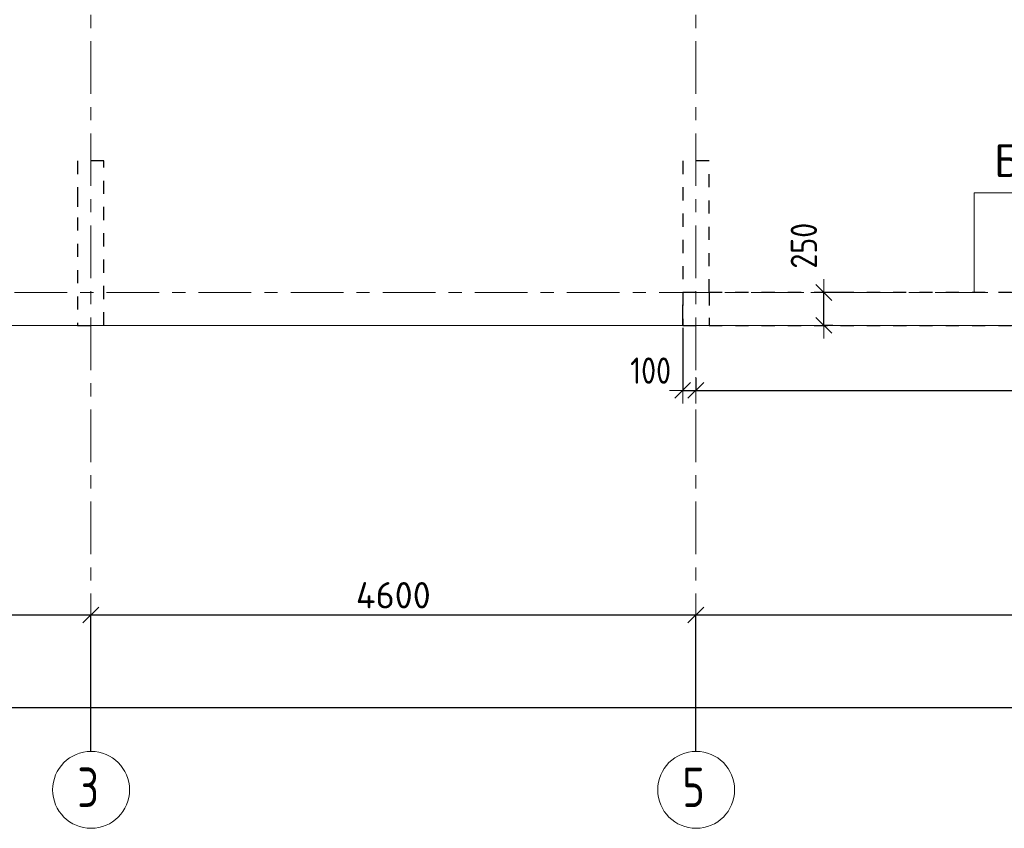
# Model space of a CAD drawing. Header units: metres. Extents: x -38 to 93, y -15 to 21.
# Tile 5 of 152: x 8.61 to 16.09, y -4.07 to 2.07. Entities that reach past the tile are written whole.
import ezdxf

# ---------------------------------------------------------------- set-up
doc = ezdxf.new("R2010")
doc.units = ezdxf.units.M
doc.header["$PDMODE"] = 65
for name, pattern in [('______11', [0.5, 0.4, -0.05, 0, -0.05]), ('______2', [0.135, 0.1, -0.035]), ('______3', [0.25, 0.2, -0.05]), ('______5', [1.1, 0.8, -0.1, 0.1, -0.1])]:
    doc.linetypes.add(name, pattern=pattern)
for name, color, linetype, lineweight in [('XR$1$Осевая линия (1)', 7, '______5', 13), ('XR$1$Размерная линия (1)', 7, 'Continuous', 13), ('XR$3$Балка (1)', 7, '______3', 13), ('XR$3$Перекрытие (1)', 7, 'Continuous', 35), ('XR$3$Текст_ примечание', 7, 'Continuous', 13), ('XR$5$Размерная линия (1)', 7, 'Continuous', 13)]:
    doc.layers.add(name, color=color, linetype=linetype, lineweight=lineweight)
doc.layers.add('XR$7$Стена_ бетон несущ.', color=7, linetype='Continuous', lineweight=70, true_color=0xb4b496)
doc.styles.add('ISOCPEUR', font='txt')
doc.dimstyles.new('DIMSTYLE_3', dxfattribs={"dimtxt": 0.2, "dimasz": 0.2, "dimexe": 0, "dimexo": 0, "dimgap": 0.1, "dimtad": 2, "dimdec": 0, "dimlfac": 1000, "dimrnd": 5, "dimzin": 12, "dimdsep": 46, "dimtxsty": 'ISOCPEUR', "dimblk1": 'ALL_ML_STRICH', "dimblk2": 'ALL_ML_STRICH', "dimsah": 1, "dimcen": 0, "dimclrd": 7, "dimclre": 256, "dimclrt": 7, "dimadec": 0, "dimazin": 0, "dimtfac": 1, "dimtdec": 0, "dimtix": 1, "dimtmove": 2, "dimatfit": 3, "dimfxl": 0, "dimtzin": 0, "dimlwd": 0, "dimlwe": -3, "dimarcsym": 0})
doc.dimstyles.new('DIMSTYLE_33', dxfattribs={"dimtxt": 0.2, "dimasz": 0.2, "dimexe": 0, "dimexo": 0, "dimgap": 0.1, "dimtad": 2, "dimdec": 0, "dimlfac": 1000, "dimrnd": 5, "dimzin": 12, "dimdsep": 46, "dimtxsty": 'ISOCPEUR', "dimblk1": 'ALL_ML_STRICH', "dimblk2": 'ALL_ML_STRICH', "dimsah": 1, "dimcen": 0, "dimclrd": 7, "dimclre": 256, "dimclrt": 7, "dimadec": 0, "dimazin": 0, "dimtfac": 1, "dimtdec": 0, "dimtix": 1, "dimtmove": 2, "dimatfit": 3, "dimfxl": 0, "dimtvp": 1.2, "dimtzin": 0, "dimlwd": 0, "dimlwe": -3, "dimarcsym": 0})

# ---------------------------------------------------------------- blocks, each defined once
blk = doc.blocks.new('ALL_ML_STRICH')
at = {"color": 0, "linetype": 'ByBlock', "lineweight": -2}
for p, q in [((0, -0.5), (0, 0.5)), ((-1, 0), (0.5, 0)), ((-0.3, -0.3), (0.3, 0.3))]:
    blk.add_line(p, q, dxfattribs=at)
blk = doc.blocks.new('*D11')
at = {"layer": 'DEFPOINTS', "color": 7, "linetype": 'Continuous', "lineweight": 13, "transparency": 33554687}
for p in [(0.5, -3.1033), (61.6, -3.1401), (0.5, -3.1563)]:
    blk.add_point(p, dxfattribs=at)
at = {"layer": 'XR$1$Размерная линия (1)', "color": 9, "linetype": 'Continuous', "lineweight": -2, "true_color": 0xc7c7c7, "transparency": 33554687}
for p, q in [((0.5, -3.1233), (0.5, -3.1563)), ((61.6, -3.1563), (61.6, -3.1563))]:
    blk.add_line(p, q, dxfattribs=at)
at = {"layer": 'XR$1$Размерная линия (1)', "color": 7, "linetype": 'Continuous', "lineweight": -2, "transparency": 33554687}
blk.add_line((0.5, -3.1563), (61.6, -3.1563), dxfattribs=at)
at = {"layer": 'XR$1$Размерная линия (1)', "color": 7, "linetype": 'Continuous', "lineweight": 13, "transparency": 33554687, "xscale": 0.2, "yscale": 0.2, "zscale": 0.2, "rotation": 180}
blk.add_blockref('ALL_ML_STRICH', (0.5, -3.1563), dxfattribs=at)
at = {"layer": 'XR$1$Размерная линия (1)', "color": 7, "linetype": 'Continuous', "lineweight": 13, "transparency": 33554687, "xscale": 0.2, "yscale": 0.2, "zscale": 0.2}
blk.add_blockref('ALL_ML_STRICH', (61.6, -3.1563), dxfattribs=at)
at = {"layer": 'XR$1$Размерная линия (1)', "color": 7, "linetype": 'Continuous', "lineweight": 13, "transparency": 33554687, "insert": (31.1, -3.0063), "char_height": 0.2, "width": 1, "attachment_point": 5, "style": 'ISOCPEUR'}
blk.add_mtext('\\A1;{61100}', dxfattribs=at)
blk = doc.blocks.new('*D13')
at = {"layer": 'DEFPOINTS', "color": 7, "linetype": 'Continuous', "lineweight": 13, "transparency": 33554687}
for p in [(4.5, -2.452), (4.5, -3.5132), (9.15, -3.5132)]:
    blk.add_point(p, dxfattribs=at)
at = {"layer": 'XR$1$Размерная линия (1)', "color": 9, "linetype": 'Continuous', "lineweight": -2, "true_color": 0xc7c7c7, "transparency": 33554687}
for p, q in [((4.5, -3.4932), (4.5, -2.452)), ((9.15, -3.4932), (9.15, -2.452))]:
    blk.add_line(p, q, dxfattribs=at)
at = {"layer": 'XR$1$Размерная линия (1)', "color": 7, "linetype": 'Continuous', "lineweight": -2, "transparency": 33554687}
blk.add_line((4.5, -2.452), (9.15, -2.452), dxfattribs=at)
at = {"layer": 'XR$1$Размерная линия (1)', "color": 7, "linetype": 'Continuous', "lineweight": 13, "transparency": 33554687, "xscale": 0.2, "yscale": 0.2, "zscale": 0.2, "rotation": 180}
blk.add_blockref('ALL_ML_STRICH', (4.5, -2.452), dxfattribs=at)
at = {"layer": 'XR$1$Размерная линия (1)', "color": 7, "linetype": 'Continuous', "lineweight": 13, "transparency": 33554687, "xscale": 0.2, "yscale": 0.2, "zscale": 0.2}
blk.add_blockref('ALL_ML_STRICH', (9.15, -2.452), dxfattribs=at)
at = {"layer": 'XR$1$Размерная линия (1)', "color": 7, "linetype": 'Continuous', "lineweight": 13, "transparency": 33554687, "insert": (6.825, -2.302), "char_height": 0.2, "width": 0.8, "attachment_point": 5, "style": 'ISOCPEUR'}
blk.add_mtext('\\A1;{4650}', dxfattribs=at)
blk = doc.blocks.new('*D14')
at = {"layer": 'DEFPOINTS', "color": 7, "linetype": 'Continuous', "lineweight": 13, "transparency": 33554687}
for p in [(9.15, -2.452), (9.15, -3.5132), (13.75, -3.5132)]:
    blk.add_point(p, dxfattribs=at)
at = {"layer": 'XR$1$Размерная линия (1)', "color": 9, "linetype": 'Continuous', "lineweight": -2, "true_color": 0xc7c7c7, "transparency": 33554687}
for p, q in [((9.15, -3.4932), (9.15, -2.452)), ((13.75, -3.4932), (13.75, -2.452))]:
    blk.add_line(p, q, dxfattribs=at)
at = {"layer": 'XR$1$Размерная линия (1)', "color": 7, "linetype": 'Continuous', "lineweight": -2, "transparency": 33554687}
blk.add_line((9.15, -2.452), (13.75, -2.452), dxfattribs=at)
at = {"layer": 'XR$1$Размерная линия (1)', "color": 7, "linetype": 'Continuous', "lineweight": 13, "transparency": 33554687, "xscale": 0.2, "yscale": 0.2, "zscale": 0.2, "rotation": 180}
blk.add_blockref('ALL_ML_STRICH', (9.15, -2.452), dxfattribs=at)
at = {"layer": 'XR$1$Размерная линия (1)', "color": 7, "linetype": 'Continuous', "lineweight": 13, "transparency": 33554687, "xscale": 0.2, "yscale": 0.2, "zscale": 0.2}
blk.add_blockref('ALL_ML_STRICH', (13.75, -2.452), dxfattribs=at)
at = {"layer": 'XR$1$Размерная линия (1)', "color": 7, "linetype": 'Continuous', "lineweight": 13, "transparency": 33554687, "insert": (11.45, -2.302), "char_height": 0.2, "width": 0.8, "attachment_point": 5, "style": 'ISOCPEUR'}
blk.add_mtext('\\A1;{4600}', dxfattribs=at)
blk = doc.blocks.new('*D15')
at = {"layer": 'DEFPOINTS', "color": 7, "linetype": 'Continuous', "lineweight": 13, "transparency": 33554687}
for p in [(13.75, -2.452), (13.75, -3.5132), (19.45, -3.6075)]:
    blk.add_point(p, dxfattribs=at)
at = {"layer": 'XR$1$Размерная линия (1)', "color": 9, "linetype": 'Continuous', "lineweight": -2, "true_color": 0xc7c7c7, "transparency": 33554687}
for p, q in [((13.75, -3.4932), (13.75, -2.452)), ((19.45, -3.5875), (19.45, -2.452))]:
    blk.add_line(p, q, dxfattribs=at)
at = {"layer": 'XR$1$Размерная линия (1)', "color": 7, "linetype": 'Continuous', "lineweight": -2, "transparency": 33554687}
blk.add_line((13.75, -2.452), (19.45, -2.452), dxfattribs=at)
at = {"layer": 'XR$1$Размерная линия (1)', "color": 7, "linetype": 'Continuous', "lineweight": 13, "transparency": 33554687, "xscale": 0.2, "yscale": 0.2, "zscale": 0.2, "rotation": 180}
blk.add_blockref('ALL_ML_STRICH', (13.75, -2.452), dxfattribs=at)
at = {"layer": 'XR$1$Размерная линия (1)', "color": 7, "linetype": 'Continuous', "lineweight": 13, "transparency": 33554687, "xscale": 0.2, "yscale": 0.2, "zscale": 0.2}
blk.add_blockref('ALL_ML_STRICH', (19.45, -2.452), dxfattribs=at)
at = {"layer": 'XR$1$Размерная линия (1)', "color": 7, "linetype": 'Continuous', "lineweight": 13, "transparency": 33554687, "insert": (16.61, -2.302), "char_height": 0.2, "width": 0.8, "attachment_point": 5, "style": 'ISOCPEUR'}
blk.add_mtext('\\A1;{5700}', dxfattribs=at)
blk = doc.blocks.new('*D398')
at = {"layer": 'DEFPOINTS', "color": 7, "linetype": 'Continuous', "lineweight": 13, "transparency": 33554687}
for p in [(14.8937, 0), (14.7229, -0.25), (14.8123, -0.25)]:
    blk.add_point(p, dxfattribs=at)
at = {"layer": 'XR$5$Размерная линия (1)', "color": 9, "linetype": 'Continuous', "lineweight": -2, "true_color": 0xc7c7c7, "transparency": 33554687}
for p, q in [((14.8737, 0), (14.7229, 0)), ((14.7923, -0.25), (14.7229, -0.25))]:
    blk.add_line(p, q, dxfattribs=at)
at = {"layer": 'XR$5$Размерная линия (1)', "color": 7, "linetype": 'Continuous', "lineweight": -2, "transparency": 33554687}
blk.add_line((14.7229, -0.25), (14.7229, 0), dxfattribs=at)
at = {"layer": 'XR$5$Размерная линия (1)', "color": 7, "linetype": 'Continuous', "lineweight": 13, "transparency": 33554687, "xscale": 0.2, "yscale": 0.2, "zscale": 0.2}
for p, rotation in [((14.7229, 0), 90), ((14.7229, -0.25), 270)]:
    blk.add_blockref('ALL_ML_STRICH', p, dxfattribs=dict(at, rotation=rotation))
at = {"layer": 'XR$5$Размерная линия (1)', "color": 7, "linetype": 'Continuous', "lineweight": 13, "transparency": 33554687, "insert": (14.571, 0.3556), "char_height": 0.2, "width": 0.5, "attachment_point": 5, "rotation": 90, "style": 'ISOCPEUR'}
blk.add_mtext('\\W0.83;\\A1;{250}', dxfattribs=at)
blk = doc.blocks.new('*D416')
at = {"layer": 'DEFPOINTS', "color": 7, "linetype": 'Continuous', "lineweight": 13, "transparency": 33554687}
for p in [(13.6501, -0.2501), (13.75, -0.6306), (13.6501, -0.7442)]:
    blk.add_point(p, dxfattribs=at)
at = {"layer": 'XR$5$Размерная линия (1)', "color": 9, "linetype": 'Continuous', "lineweight": -2, "true_color": 0xc7c7c7, "transparency": 33554687}
for p, q in [((13.6501, -0.2701), (13.6501, -0.7442)), ((13.75, -0.6506), (13.75, -0.7442))]:
    blk.add_line(p, q, dxfattribs=at)
at = {"layer": 'XR$5$Размерная линия (1)', "color": 7, "linetype": 'Continuous', "lineweight": -2, "transparency": 33554687}
blk.add_line((13.6501, -0.7442), (13.75, -0.7442), dxfattribs=at)
at = {"layer": 'XR$5$Размерная линия (1)', "color": 7, "linetype": 'Continuous', "lineweight": 13, "transparency": 33554687, "xscale": 0.2, "yscale": 0.2, "zscale": 0.2}
blk.add_blockref('ALL_ML_STRICH', (13.75, -0.7442), dxfattribs=at)
at = {"layer": 'XR$5$Размерная линия (1)', "color": 7, "linetype": 'Continuous', "lineweight": 13, "transparency": 33554687, "xscale": 0.2, "yscale": 0.2, "zscale": 0.2, "rotation": 180}
blk.add_blockref('ALL_ML_STRICH', (13.6501, -0.7442), dxfattribs=at)
at = {"layer": 'XR$5$Размерная линия (1)', "color": 7, "linetype": 'Continuous', "lineweight": 13, "transparency": 33554687, "insert": (13.4062, -0.5942), "char_height": 0.2, "width": 0.5, "attachment_point": 5, "style": 'ISOCPEUR'}
blk.add_mtext('\\W0.83;\\A1;{100}', dxfattribs=at)
blk = doc.blocks.new('*D417')
at = {"layer": 'DEFPOINTS', "color": 7, "linetype": 'Continuous', "lineweight": 13, "transparency": 33554687}
for p in [(19.45, -0.2498), (13.75, -0.6306), (13.75, -0.7442)]:
    blk.add_point(p, dxfattribs=at)
at = {"layer": 'XR$5$Размерная линия (1)', "color": 9, "linetype": 'Continuous', "lineweight": -2, "true_color": 0xc7c7c7, "transparency": 33554687}
for p, q in [((19.45, -0.2698), (19.45, -0.7442)), ((13.75, -0.6506), (13.75, -0.7442))]:
    blk.add_line(p, q, dxfattribs=at)
at = {"layer": 'XR$5$Размерная линия (1)', "color": 7, "linetype": 'Continuous', "lineweight": -2, "transparency": 33554687}
blk.add_line((13.75, -0.7442), (19.45, -0.7442), dxfattribs=at)
at = {"layer": 'XR$5$Размерная линия (1)', "color": 7, "linetype": 'Continuous', "lineweight": 13, "transparency": 33554687, "xscale": 0.2, "yscale": 0.2, "zscale": 0.2, "rotation": 180}
blk.add_blockref('ALL_ML_STRICH', (13.75, -0.7442), dxfattribs=at)
at = {"layer": 'XR$5$Размерная линия (1)', "color": 7, "linetype": 'Continuous', "lineweight": 13, "transparency": 33554687, "xscale": 0.2, "yscale": 0.2, "zscale": 0.2}
blk.add_blockref('ALL_ML_STRICH', (19.45, -0.7442), dxfattribs=at)
at = {"layer": 'XR$5$Размерная линия (1)', "color": 7, "linetype": 'Continuous', "lineweight": 13, "transparency": 33554687, "insert": (16.6083, -0.5942), "char_height": 0.2, "width": 0.666667, "attachment_point": 5, "style": 'ISOCPEUR'}
blk.add_mtext('\\W0.83;\\A1;{5700}', dxfattribs=at)

msp = doc.modelspace()

# ---------------------------------------------------------------- linework, layer by layer
at = {"layer": 'XR$1$Осевая линия (1)', "color": 253, "linetype": '______11', "lineweight": 13, "true_color": 0xa0a0a0, "transparency": 33554687}
for p, q in [((9.15, -3.39), (9.15, 19.78)), ((13.75, -3.39), (13.75, 8.13)), ((-2.63, 0), (62.6, 0))]:
    msp.add_line(p, q, dxfattribs=at)
at = {"layer": 'XR$1$Осевая линия (1)', "color": 7, "linetype": 'Continuous', "lineweight": 13, "transparency": 33554687}
for centre in [(9.1524, -3.7819), (13.7524, -3.7819)]:
    msp.add_circle(centre, 0.2924, dxfattribs=at)
at = {"layer": 'XR$3$Балка (1)', "color": 7, "linetype": '______2', "lineweight": 25, "transparency": 33554687}
for p, q in [((19.55, 0), (13.6501, 0)), ((13.6501, 0), (13.6501, -0.25)), ((13.6501, -0.25), (19.55, -0.25))]:
    msp.add_line(p, q, dxfattribs=at)
at = {"layer": 'XR$3$Перекрытие (1)', "color": 7, "linetype": 'Continuous', "lineweight": 13, "transparency": 33554687}
for p, q in [((0.25, -0.25), (13.6501, -0.2501)), ((13.6501, -0.25), (19.55, -0.2498)), ((13.6501, -0.2501), (13.6501, -0.25))]:
    msp.add_line(p, q, dxfattribs=at)
at = {"layer": 'XR$3$Текст_ примечание', "transparency": 33554687}
msp.add_lwpolyline([(15.865, 0), (15.865, 0.7583), (18.5026, 0.7583)], dxfattribs=at)
at = {"layer": 'XR$7$Стена_ бетон несущ.', "color": 253, "linetype": '______2', "lineweight": -3, "true_color": 0xa0a0a0, "transparency": 33554687}
for p, q in [((9.25, 1), (9.05, 1)), ((9.05, 1), (9.05, 0.75)), ((9.25, 0.75), (9.25, 1)), ((13.85, 1), (13.65, 1)), ((13.65, 1), (13.65, 0)), ((13.85, 0), (13.85, 1)), ((9.05, 0.75), (9.05, 0.5702)), ((9.25, -0.25), (9.25, 0.75)), ((9.05, 0.5702), (9.05, -0.25)), ((13.65, 0), (13.6501, 0)), ((13.6501, -0.194), (13.6501, 0)), ((13.85, 0), (13.85, -0.194)), ((13.6501, -0.25), (13.6501, -0.194)), ((13.85, -0.194), (13.85, -0.25)), ((9.05, -0.25), (9.25, -0.25)), ((13.6501, -0.25), (13.85, -0.25))]:
    msp.add_line(p, q, dxfattribs=at)

# ---------------------------------------------------------------- texts
at = {"layer": 'XR$1$Осевая линия (1)', "color": 7, "linetype": 'Continuous', "lineweight": 13, "transparency": 33554687, "char_height": 0.3, "width": 0.326407, "attachment_point": 7, "style": 'ISOCPEUR'}
for s, insert in [('\\W0.78;3', (9.0474, -3.9124)), ('\\W0.78;5', (13.6474, -3.9124))]:
    msp.add_mtext(s, dxfattribs=dict(at, insert=insert))
at = {"layer": 'XR$3$Текст_ примечание', "transparency": 33554687, "insert": (16.0157, 0.8784), "char_height": 0.125, "width": 2.394737, "attachment_point": 7, "style": 'ISOCPEUR'}
msp.add_mtext('\\A1;{\\fISOCPEUR|i0|b0;\\H0.250000;\\W1.000000;\\C7;БМ-1 250х300h}\\P', dxfattribs=at)

# ---------------------------------------------------------------- dimensions: what is measured, and where the dimension line sits
at = {"layer": 'XR$1$Размерная линия (1)', "color": 7, "linetype": 'Continuous', "lineweight": 13, "transparency": 33554687}
for base, p1, p2, picture, middle in [((9.15, -2.452), (4.5, -3.4932), (9.15, -3.4932), '*D13', (6.825, -2.302)), ((13.75, -2.452), (9.15, -3.4932), (13.75, -3.4932), '*D14', (11.45, -2.302)), ((19.45, -2.452), (13.75, -3.4932), (19.45, -3.5875), '*D15', (16.61, -2.302)), ((61.6, -3.1563), (0.5, -3.1233), (61.6, -3.1563), '*D11', (31.1, -3.0063))]:
    dim = msp.add_linear_dim(base=base, p1=p1, p2=p2, dimstyle='DIMSTYLE_3', override={"dimpost": '<>', "dimclrd": 7, "dimclre": 9, "dimclrt": 7, "dimlwd": 0, "dimlwe": 65533}, dxfattribs=at)
    dim.commit()
    dim.dimension.update_dxf_attribs({"geometry": picture, "text_midpoint": middle, "dimtype": 160})
at = {"layer": 'XR$5$Размерная линия (1)', "color": 7, "linetype": 'Continuous', "lineweight": 13, "transparency": 33554687}
dim = msp.add_linear_dim(base=(14.7229, 0), p1=(14.7923, -0.25), p2=(14.8737, 0), angle=90, dimstyle='DIMSTYLE_33', override={"dimpost": '<>', "dimclrd": 7, "dimclre": 9, "dimclrt": 7, "dimlwd": 0, "dimlwe": 65533}, dxfattribs=at)
dim.commit()
dim.dimension.update_dxf_attribs({"geometry": '*D398', "text_midpoint": (14.571, 0.3556), "dimtype": 160})
for base, p1, p2, dimstyle, picture, middle in [((13.75, -0.7442), (13.6501, -0.2701), (13.75, -0.6506), 'DIMSTYLE_33', '*D416', (13.4062, -0.5942)), ((19.45, -0.7442), (13.75, -0.6506), (19.45, -0.2698), 'DIMSTYLE_3', '*D417', (16.6083, -0.5942))]:
    dim = msp.add_linear_dim(base=base, p1=p1, p2=p2, dimstyle=dimstyle, override={"dimpost": '<>', "dimclrd": 7, "dimclre": 9, "dimclrt": 7, "dimlwd": 0, "dimlwe": 65533}, dxfattribs=at)
    dim.commit()
    dim.dimension.update_dxf_attribs({"geometry": picture, "text_midpoint": middle, "dimtype": 160})

doc.saveas('drawing.dxf')
